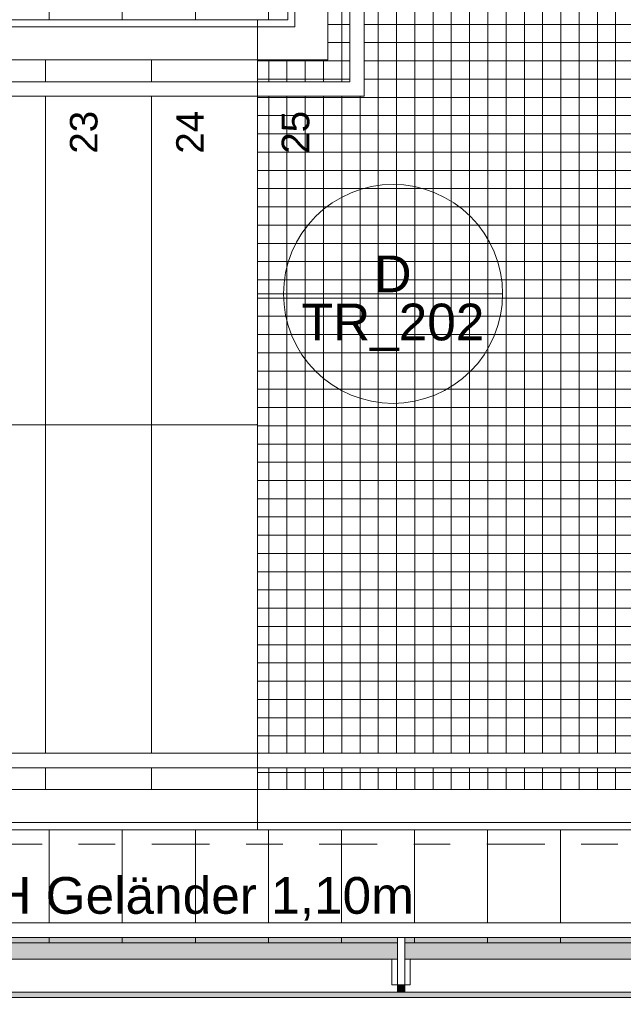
# Model space of a CAD drawing. Header units: metres. Extents: x -180 to 4, y -47 to 4.
# Tile 21 of 256: x -164.43 to -162.78, y -39.89 to -37.19. Entities that reach past the tile are written whole.
import ezdxf

# ---------------------------------------------------------------- set-up
doc = ezdxf.new("R2010")
doc.units = ezdxf.units.M
doc.header["$LTSCALE"] = 0.05
doc.header["$PDMODE"] = 1
doc.header["$PDSIZE"] = -2
for name, pattern in [('9201', [3, 2, -1]), ('Dash Style-1', [1.999894, 0.999947, -0.999947]), ('ISO-02 Strichlinie', [3.81, 3.048, -0.762]), ('Linienart-1', [2.116328, 1.058164, -1.058164]), ('Linienart-34', [4.233, 2.116, -2.117]), ('Linienart-53', [5.291531, 3.175, -1.058062, 0.352704, -0.705764])]:
    doc.linetypes.add(name, pattern=pattern)
for name, color, linetype, lineweight, true_color in [('30 -35 Decken- 2.2 Treppen Außen', 7, 'Continuous', 9, 0x009999), ('30 -36 Dächer- 3 Dachbeläge', 7, 'Continuous', 15, 0x9999ff), ('30 -36 Dächer- 4 Dachbekleidungen', 7, 'Continuous', 9, 0xccccff), ('70 -72 Beschriftung- 1 Beschriftung allgemein', 7, 'Continuous', 9, 0xff6633), ('70 -72 Beschriftung- 7 Detailverweise', 7, 'Continuous', 9, 0x00dd00)]:
    doc.layers.add(name, color=color, linetype=linetype, lineweight=lineweight, true_color=true_color)
for name, color, linetype, lineweight in [('60- 61 allgemeine Ausstattung- 4 Terrassen', 7, 'Continuous', 9), ('70 -71 Achsen- 1 Gebäudeachsen', 7, 'Linienart-53', 18), ('Keine', 7, 'Continuous', 9)]:
    doc.layers.add(name, color=color, linetype=linetype, lineweight=lineweight)
doc.styles.add('Arial', font='arial.ttf')

# ---------------------------------------------------------------- blocks, each defined once
blk = doc.blocks.new('Gruppe-108')
at = {"layer": '70 -72 Beschriftung- 1 Beschriftung allgemein', "insert": (-164.6969, -39.5368), "char_height": 0.100689, "attachment_point": 1, "line_spacing_factor": 0.970891, "style": 'Arial'}
blk.add_mtext('BRH Geländer 1,10m', dxfattribs=at)
blk = doc.blocks.new('Gruppe-183')
at = {"color": 255}
blk.add_wipeout([(-163.3777, -39.762), (-163.3777, -39.832), (-163.3977, -39.832), (-163.3977, -39.762)], dxfattribs=at).dxf.layer = '30 -36 Dächer- 4 Dachbekleidungen'
at = {"layer": '30 -36 Dächer- 3 Dachbeläge', "linetype": 'Continuous', "lineweight": 0, "transparency": 33554687}
blk.add_hatch(color=254, dxfattribs=at).paths.add_polyline_path([(-163.3777, -39.852), (-163.3777, -39.832), (-163.3977, -39.832), (-163.3977, -39.852)])
at = {"layer": '30 -36 Dächer- 3 Dachbeläge', "color": 254, "linetype": 'Continuous', "lineweight": 9, "true_color": 0xccccff, "transparency": 33554687, "flags": 128}
blk.add_lwpolyline([(-163.3777, -39.852), (-163.3777, -39.832), (-163.3977, -39.832), (-163.3977, -39.852)], dxfattribs=at)
at = {"layer": '30 -36 Dächer- 4 Dachbekleidungen', "flags": 128}
for points in [[(-163.4127, -39.762), (-163.4127, -39.832), (-163.3977, -39.832)], [(-163.3777, -39.762), (-163.3777, -39.832), (-163.3977, -39.832), (-163.3977, -39.762)], [(-163.3627, -39.762), (-163.3627, -39.832), (-163.3777, -39.832)]]:
    blk.add_lwpolyline(points, dxfattribs=at)
at = {"color": 255}
blk.add_wipeout([(-163.3777, -39.762), (-163.3777, -39.702), (-163.3977, -39.702), (-163.3977, -39.762)], dxfattribs=at).dxf.layer = '30 -36 Dächer- 4 Dachbekleidungen'
at = {"layer": '30 -36 Dächer- 4 Dachbekleidungen', "flags": 128}
blk.add_lwpolyline([(-163.3777, -39.762), (-163.3777, -39.702), (-163.3977, -39.702), (-163.3977, -39.762)], dxfattribs=at)
blk = doc.blocks.new('Gruppe-198')
at = {"layer": '30 -36 Dächer- 3 Dachbeläge', "linetype": 'Continuous', "lineweight": 0}
blk.add_hatch(color=254, dxfattribs=at).paths.add_polyline_path([(-173.196, -39.702), (-160.641, -39.702), (-160.641, -39.867), (-173.196, -39.867)])
at = {"layer": '60- 61 allgemeine Ausstattung- 4 Terrassen', "linetype": 'Continuous', "lineweight": 9, "transparency": 33554495}
h = blk.add_hatch(dxfattribs=at)
h.set_pattern_fill('Dämmstoff v 2mm SRF-1', style=0, pattern_type=2)
h.set_pattern_definition([(90, (-171.951, -33.59404), (0.2, 0), [])])
h.paths.add_polyline_path([(-171.951, -33.594), (-163.6783, -33.594), (-163.6783, -37.187), (-171.951, -37.187)])
h = blk.add_hatch(dxfattribs=at)
h.set_pattern_fill('Dämmstoff v 2mm SRF-1', style=0, pattern_type=2)
h.set_pattern_definition([(90, (-171.951, -33.59404), (0.2, 0), [])])
h.paths.add_polyline_path([(-171.951, -39.407), (-171.951, -39.717), (-160.818, -39.717), (-160.818, -39.407), (-163.6783, -39.407), (-163.6783, -39.407)])
at = {"layer": '30 -36 Dächer- 3 Dachbeläge', "flags": 128}
blk.add_lwpolyline([(-173.196, -39.702), (-160.641, -39.702), (-160.641, -39.867), (-173.196, -39.867)], close=True, dxfattribs=at)
at = {"layer": '60- 61 allgemeine Ausstattung- 4 Terrassen', "linetype": 'Linienart-34', "lineweight": 9, "flags": 128}
blk.add_lwpolyline([(-163.6783, -31.2834), (-163.6783, -37.187), (-163.781, -37.187), (-163.781, -39.407), (-163.491, -39.407), (-160.818, -39.407)], dxfattribs=at)
at = {"layer": '60- 61 allgemeine Ausstattung- 4 Terrassen', "color": 252, "linetype": 'Continuous', "lineweight": 9, "true_color": 0x888888, "transparency": 33554687, "flags": 128}
for points in [[(-171.951, -33.594), (-163.6783, -33.594), (-163.6783, -37.187), (-171.951, -37.187)], [(-171.951, -39.407), (-171.951, -39.717), (-160.818, -39.717), (-160.818, -39.407), (-163.6783, -39.407), (-163.6783, -39.407)]]:
    blk.add_lwpolyline(points, close=True, dxfattribs=at)
at = {"layer": '70 -72 Beschriftung- 7 Detailverweise', "transparency": 33554687}
for q in [(-164.399, -37.9385), (-163.4096, -37.9385)]:
    blk.add_line((-164.0446, -37.9385), q, dxfattribs=at)
at = {"layer": '70 -72 Beschriftung- 7 Detailverweise'}
blk.add_line((-163.1096, -37.9385), (-163.7096, -37.9385), dxfattribs=at)
at = {"layer": '70 -72 Beschriftung- 7 Detailverweise', "flags": 128}
blk.add_lwpolyline([(-163.1096, -37.9385), (-163.111, -37.9679), (-163.1153, -37.9971), (-163.1225, -38.0256), (-163.1324, -38.0533), (-163.145, -38.08), (-163.1601, -38.1052), (-163.1777, -38.1289), (-163.1974, -38.1507), (-163.2193, -38.1704), (-163.2429, -38.188), (-163.2682, -38.2031), (-163.2948, -38.2157), (-163.3225, -38.2256), (-163.3511, -38.2328), (-163.3802, -38.2371), (-163.4096, -38.2385), (-163.439, -38.2371), (-163.4681, -38.2328), (-163.4967, -38.2256), (-163.5244, -38.2157), (-163.551, -38.2031), (-163.5762, -38.188), (-163.5999, -38.1704), (-163.6217, -38.1507), (-163.6415, -38.1289), (-163.659, -38.1052), (-163.6742, -38.08), (-163.6867, -38.0533), (-163.6967, -38.0256), (-163.7038, -37.9971), (-163.7081, -37.9679), (-163.7096, -37.9385), (-163.7081, -37.9091), (-163.7038, -37.88), (-163.6967, -37.8515), (-163.6867, -37.8237), (-163.6742, -37.7971), (-163.659, -37.7719), (-163.6415, -37.7482), (-163.6217, -37.7264), (-163.5999, -37.7066), (-163.5762, -37.6891), (-163.551, -37.674), (-163.5244, -37.6614), (-163.4967, -37.6515), (-163.4681, -37.6443), (-163.439, -37.64), (-163.4096, -37.6385), (-163.3802, -37.64), (-163.3511, -37.6443), (-163.3225, -37.6515), (-163.2948, -37.6614), (-163.2682, -37.674), (-163.2429, -37.6891), (-163.2193, -37.7066), (-163.1974, -37.7264), (-163.1777, -37.7482), (-163.1601, -37.7719), (-163.145, -37.7971), (-163.1324, -37.8237), (-163.1225, -37.8515), (-163.1153, -37.88), (-163.111, -37.9091)], close=True, dxfattribs=at)
at = {"layer": '70 -72 Beschriftung- 7 Detailverweise'}
blk.add_point((-163.4096, -37.9385), dxfattribs=at)
at = {"layer": '70 -72 Beschriftung- 7 Detailverweise', "line_spacing_factor": 0.96878, "style": 'Arial'}
for s, insert, char_height, attachment_point in [('D', (-163.4096, -37.934), 0.1007, 8), ('TR_202', (-163.4096, -37.9652), 0.10069, 2)]:
    blk.add_mtext(s, dxfattribs=dict(at, insert=insert, char_height=char_height, attachment_point=attachment_point))
at = {"color": 255}
blk.add_wipeout([(-173.236, -40.347), (-172.846, -40.347), (-172.846, -40.307), (-173.196, -40.307), (-173.196, -39.702), (-160.641, -39.702), (-160.641, -39.662), (-173.236, -39.662)], dxfattribs=at).dxf.layer = '30 -36 Dächer- 4 Dachbekleidungen'
at = {"layer": '30 -36 Dächer- 4 Dachbekleidungen', "flags": 128}
blk.add_lwpolyline([(-173.236, -40.347), (-172.846, -40.347), (-172.846, -40.307), (-173.196, -40.307), (-173.196, -39.702), (-160.641, -39.702), (-160.641, -39.662), (-173.236, -39.662)], close=True, dxfattribs=at)
at = {"layer": '70 -72 Beschriftung- 1 Beschriftung allgemein', "color": 7}
blk.add_blockref('Gruppe-108', (0, 0), dxfattribs=at)
at = {"color": 255}
blk.add_wipeout([(-173.136, -40.247), (-172.846, -40.247), (-172.846, -40.157), (-173.046, -40.157), (-173.046, -39.852), (-160.641, -39.852), (-160.641, -39.762), (-173.136, -39.762)], dxfattribs=at).dxf.layer = '30 -36 Dächer- 4 Dachbekleidungen'
at = {"layer": '30 -36 Dächer- 4 Dachbekleidungen', "flags": 128}
blk.add_lwpolyline([(-173.136, -40.247), (-172.846, -40.247), (-172.846, -40.157), (-173.046, -40.157), (-173.046, -39.852), (-160.641, -39.852), (-160.641, -39.762), (-173.136, -39.762)], close=True, dxfattribs=at)
at = {"layer": '70 -72 Beschriftung- 1 Beschriftung allgemein', "color": 7}
blk.add_blockref('Gruppe-183', (0, 0), dxfattribs=at)
blk = doc.blocks.new('Gruppe-1384')
at = {"layer": '60- 61 allgemeine Ausstattung- 4 Terrassen', "linetype": 'Continuous', "lineweight": 9, "transparency": 33554534}
h = blk.add_hatch(dxfattribs=at)
h.set_pattern_fill('Betonfertigteil  SRF', color=252, style=0, pattern_type=2)
h.set_pattern_definition([(0, (0, 0), (3e-18, 0.05), []), (90, (0, 0), (0.05, 0), [])])
h.paths.add_polyline_path([(-163.78099996, -37.29704198), (-163.78099996, -39.29704198), (-160.98799996, -39.29704198), (-160.98799996, -31.45704198), (-163.52826764, -31.45704198), (-163.52826764, -31.61704198), (-163.58826764, -31.61704198), (-163.58826764, -37.29704198)])
at = {"layer": '60- 61 allgemeine Ausstattung- 4 Terrassen', "color": 252, "linetype": 'Continuous', "true_color": 0x888888, "flags": 128}
blk.add_lwpolyline([(-163.78099996, -37.29704198), (-163.78099996, -39.29704198), (-160.98799996, -39.29704198), (-160.98799996, -31.45704198), (-163.52826764, -31.45704198), (-163.52826764, -31.61704198), (-163.58826764, -31.61704198), (-163.58826764, -37.29704198)], close=True, dxfattribs=at)
at = {"color": 255, "linetype": 'Continuous', "transparency": 33554687}
blk.add_wipeout([(-163.78099996, -37.18704198), (-163.78099996, -37.20704198), (-163.67826764, -37.20704198), (-163.67826764, -31.61704198), (-163.69799996, -31.61704198), (-163.69799996, -37.18704198)], dxfattribs=at).dxf.layer = '60- 61 allgemeine Ausstattung- 4 Terrassen'
at = {"layer": '60- 61 allgemeine Ausstattung- 4 Terrassen', "color": 252, "linetype": 'Continuous', "true_color": 0x888888, "flags": 128}
blk.add_lwpolyline([(-163.78099996, -37.18704198), (-163.78099996, -37.20704198), (-163.67826764, -37.20704198), (-163.67826764, -31.61704198), (-163.69799996, -31.61704198), (-163.69799996, -37.18704198)], close=True, dxfattribs=at)
at = {"color": 255, "linetype": 'Continuous', "transparency": 33554687}
blk.add_wipeout([(-163.78099996, -39.38704198), (-160.89799996, -39.38704198), (-160.89799996, -31.61704198), (-160.87799996, -31.61704198), (-160.87799996, -39.40704198), (-163.78099996, -39.40704198)], dxfattribs=at).dxf.layer = '60- 61 allgemeine Ausstattung- 4 Terrassen'
at = {"layer": '60- 61 allgemeine Ausstattung- 4 Terrassen', "color": 252, "linetype": 'Continuous', "true_color": 0x888888, "flags": 128}
blk.add_lwpolyline([(-163.78099996, -39.38704198), (-160.89799996, -39.38704198), (-160.89799996, -31.61704198), (-160.87799996, -31.61704198), (-160.87799996, -39.40704198), (-163.78099996, -39.40704198)], close=True, dxfattribs=at)
at = {"color": 255, "linetype": 'Continuous', "transparency": 33554687}
blk.add_wipeout([(-161.04799996, -31.41204198), (-161.08799996, -31.41204198), (-161.08799996, -39.19704198), (-163.78099996, -39.19704198), (-163.78099996, -39.23704198), (-161.04799996, -39.23704198)], dxfattribs=at).dxf.layer = '60- 61 allgemeine Ausstattung- 4 Terrassen'
at = {"layer": '60- 61 allgemeine Ausstattung- 4 Terrassen', "color": 252, "linetype": 'Continuous', "true_color": 0x888888, "flags": 128}
blk.add_lwpolyline([(-161.04799996, -31.41204198), (-161.08799996, -31.41204198), (-161.08799996, -39.19704198), (-163.78099996, -39.19704198), (-163.78099996, -39.23704198), (-161.04799996, -39.23704198)], close=True, dxfattribs=at)
at = {"color": 255, "linetype": 'Continuous', "transparency": 33554687}
blk.add_wipeout([(-163.52826764, -31.41204198), (-163.48826764, -31.41204198), (-163.48826764, -37.39704198), (-163.78099996, -37.39704198), (-163.78099996, -37.35704198), (-163.52826764, -37.35704198)], dxfattribs=at).dxf.layer = '60- 61 allgemeine Ausstattung- 4 Terrassen'
at = {"layer": '60- 61 allgemeine Ausstattung- 4 Terrassen', "color": 252, "linetype": 'Continuous', "true_color": 0x888888, "flags": 128}
blk.add_lwpolyline([(-163.52826764, -31.41204198), (-163.48826764, -31.41204198), (-163.48826764, -37.39704198), (-163.78099996, -37.39704198), (-163.78099996, -37.35704198), (-163.52826764, -37.35704198)], close=True, dxfattribs=at)
blk = doc.blocks.new('Gruppe-1854')
at = {"color": 255, "lineweight": 5}
blk.add_wipeout([(-164.651, -39.297), (-164.361, -39.297), (-164.361, -37.297), (-164.651, -37.297)], dxfattribs=at).dxf.layer = '30 -35 Decken- 2.2 Treppen Außen'
blk.add_wipeout([(-164.361, -39.297), (-164.071, -39.297), (-164.071, -37.297), (-164.361, -37.297)], dxfattribs=at).dxf.layer = '30 -35 Decken- 2.2 Treppen Außen'
blk.add_wipeout([(-164.071, -39.297), (-163.781, -39.297), (-163.781, -37.297), (-164.071, -37.297)], dxfattribs=at).dxf.layer = '30 -35 Decken- 2.2 Treppen Außen'
blk = doc.blocks.new('Gruppe-1857')
at = {"layer": '30 -35 Decken- 2.2 Treppen Außen'}
for p, q in [((-163.781, -39.407), (-163.781, -37.187)), ((-164.361, -39.297), (-164.361, -37.297)), ((-164.071, -39.297), (-164.071, -37.297))]:
    blk.add_line(p, q, dxfattribs=at)
at = {"layer": '30 -35 Decken- 2.2 Treppen Außen', "flags": 128}
for points in [[(-164.651, -37.297), (-164.361, -37.297)], [(-164.361, -37.297), (-164.071, -37.297)], [(-164.071, -37.297), (-163.781, -37.297)], [(-164.651, -39.297), (-164.361, -39.297)], [(-164.361, -39.297), (-164.071, -39.297)], [(-164.071, -39.297), (-163.781, -39.297)]]:
    blk.add_lwpolyline(points, dxfattribs=at)
blk = doc.blocks.new('Gruppe-1858')
at = {"layer": '30 -35 Decken- 2.2 Treppen Außen', "linetype": 'Continuous', "lineweight": 0, "true_color": 0x009999}
blk.add_hatch(color=134, dxfattribs=at).paths.add_polyline_path([(-163.784, -38.2962), (-163.781, -38.297), (-163.784, -38.2978)])
at = {"layer": '30 -35 Decken- 2.2 Treppen Außen', "flags": 128}
blk.add_lwpolyline([(-171.951, -38.297), (-163.781, -38.297)], dxfattribs=at)
at = {"layer": '30 -35 Decken- 2.2 Treppen Außen', "color": 134, "lineweight": 5, "true_color": 0x009999, "flags": 128}
blk.add_lwpolyline([(-163.784, -38.2962), (-163.781, -38.297), (-163.784, -38.2978)], close=True, dxfattribs=at)
blk = doc.blocks.new('Gruppe-1859')
at = {"color": 255}
for points in [[(-163.781, -37.187), (-171.951, -37.187), (-171.951, -37.297), (-163.781, -37.297)], [(-163.781, -39.297), (-171.951, -39.297), (-171.951, -39.407), (-163.781, -39.407)]]:
    blk.add_wipeout(points, dxfattribs=at).dxf.layer = '30 -35 Decken- 2.2 Treppen Außen'
at = {"layer": '30 -35 Decken- 2.2 Treppen Außen', "flags": 128}
for points in [[(-163.781, -37.187), (-171.951, -37.187), (-171.951, -37.297), (-163.781, -37.297)], [(-163.781, -39.297), (-171.951, -39.297), (-171.951, -39.407), (-163.781, -39.407)]]:
    blk.add_lwpolyline(points, close=True, dxfattribs=at)
blk = doc.blocks.new('Gruppe-1860')
at = {"color": 255}
blk.add_wipeout([(-171.951, -37.397), (-163.781, -37.397), (-163.781, -37.357), (-171.951, -37.357)], dxfattribs=at).dxf.layer = '30 -35 Decken- 2.2 Treppen Außen'
at = {"layer": '30 -35 Decken- 2.2 Treppen Außen', "flags": 128}
blk.add_lwpolyline([(-171.951, -37.397), (-163.781, -37.397), (-163.781, -37.357), (-171.951, -37.357)], close=True, dxfattribs=at)
blk = doc.blocks.new('Gruppe-1861')
at = {"color": 255}
blk.add_wipeout([(-171.951, -37.297), (-163.781, -37.297), (-163.781, -37.207), (-171.951, -37.207)], dxfattribs=at).dxf.layer = '30 -35 Decken- 2.2 Treppen Außen'
at = {"layer": '30 -35 Decken- 2.2 Treppen Außen', "flags": 128}
blk.add_lwpolyline([(-171.951, -37.297), (-163.781, -37.297), (-163.781, -37.207), (-171.951, -37.207)], close=True, dxfattribs=at)
blk = doc.blocks.new('Gruppe-1862')
at = {"color": 255}
blk.add_wipeout([(-171.951, -39.197), (-163.781, -39.197), (-163.781, -39.237), (-171.951, -39.237)], dxfattribs=at).dxf.layer = '30 -35 Decken- 2.2 Treppen Außen'
at = {"layer": '30 -35 Decken- 2.2 Treppen Außen', "flags": 128}
blk.add_lwpolyline([(-171.951, -39.197), (-163.781, -39.197), (-163.781, -39.237), (-171.951, -39.237)], close=True, dxfattribs=at)
blk = doc.blocks.new('Gruppe-1863')
at = {"color": 255}
blk.add_wipeout([(-171.951, -39.297), (-163.781, -39.297), (-163.781, -39.387), (-171.951, -39.387)], dxfattribs=at).dxf.layer = '30 -35 Decken- 2.2 Treppen Außen'
at = {"layer": '30 -35 Decken- 2.2 Treppen Außen', "flags": 128}
blk.add_lwpolyline([(-171.951, -39.297), (-163.781, -39.297), (-163.781, -39.387), (-171.951, -39.387)], close=True, dxfattribs=at)
blk = doc.blocks.new('Gruppe-1866')
at = {"layer": '30 -35 Decken- 2.2 Treppen Außen', "char_height": 0.07552, "attachment_point": 9, "rotation": 90.001, "line_spacing_factor": 0.973705, "style": 'Arial'}
for s, insert in [('23', (-164.2178, -37.437)), ('24', (-163.9278, -37.437)), ('25', (-163.6378, -37.437))]:
    blk.add_mtext(s, dxfattribs=dict(at, insert=insert))
blk = doc.blocks.new('Gruppe-1867')
at = {"layer": '30 -35 Decken- 2.2 Treppen Außen'}
blk.add_blockref('Gruppe-1854', (0, 0), dxfattribs=at)
for name in ['Gruppe-1857', 'Gruppe-1858']:
    blk.add_blockref(name, (0, 0), dxfattribs=at)
blk.add_blockref('Gruppe-1859', (0, 0), dxfattribs=at)
for name in ['Gruppe-1861', 'Gruppe-1860', 'Gruppe-1866', 'Gruppe-1862', 'Gruppe-1863']:
    blk.add_blockref(name, (0, 0), dxfattribs=at)
blk = doc.blocks.new('Gruppe-1868')
at = {"layer": '30 -35 Decken- 2.2 Treppen Außen', "color": 7, "transparency": 33554687}
blk.add_blockref('Gruppe-1867', (0, 0), dxfattribs=at)
blk = doc.blocks.new('Gruppe-1869')
at = {"layer": '30 -35 Decken- 2.2 Treppen Außen', "color": 7, "transparency": 33554687}
blk.add_blockref('Gruppe-1868', (0, 0), dxfattribs=at)
at = {"layer": '30 -35 Decken- 2.2 Treppen Außen', "color": 0, "flags": 1}
for tag in ['IFC_UUID', 'instanceID']:
    blk.add_attdef(tag, (-171.951, -39.407), '', height=0.00018, dxfattribs=at)
blk = doc.blocks.new('_Dach_2D (2D)')
at = {"layer": '70 -72 Beschriftung- 1 Beschriftung allgemein', "color": 7}
blk.add_blockref('Gruppe-198', (0, 0), dxfattribs=at)
at = {"layer": '60- 61 allgemeine Ausstattung- 4 Terrassen', "color": 7}
blk.add_blockref('Gruppe-1384', (0, 0), dxfattribs=at)
at = {"layer": '30 -35 Decken- 2.2 Treppen Außen', "transparency": 33554687}
blk.add_blockref('Gruppe-1869', (0, 0), dxfattribs=at)
blk = doc.blocks.new('_Achsen (3D)')
at = {"layer": '70 -71 Achsen- 1 Gebäudeachsen', "transparency": 33554687}
blk.add_line((-179.668, -39.447), (3.826, -39.447), dxfattribs=at)
blk = doc.blocks.new('Gruppe-2260')
at = {"color": 255, "linetype": '9201', "lineweight": 5, "transparency": 33554508}
blk.add_wipeout([(-164.651, -39.297), (-164.361, -39.297), (-164.361, -37.297), (-164.651, -37.297)], dxfattribs=at).dxf.layer = '30 -35 Decken- 2.2 Treppen Außen'
blk.add_wipeout([(-164.361, -39.297), (-164.071, -39.297), (-164.071, -37.297), (-164.361, -37.297)], dxfattribs=at).dxf.layer = '30 -35 Decken- 2.2 Treppen Außen'
blk.add_wipeout([(-164.071, -39.297), (-163.781, -39.297), (-163.781, -37.297), (-164.071, -37.297)], dxfattribs=at).dxf.layer = '30 -35 Decken- 2.2 Treppen Außen'
blk = doc.blocks.new('Gruppe-2264')
at = {"layer": '30 -35 Decken- 2.2 Treppen Außen', "linetype": '9201', "lineweight": 9, "transparency": 33554508}
for p, q in [((-163.781, -39.407), (-163.781, -37.187)), ((-164.361, -39.297), (-164.361, -37.297)), ((-164.071, -39.297), (-164.071, -37.297))]:
    blk.add_line(p, q, dxfattribs=at)
at = {"layer": '30 -35 Decken- 2.2 Treppen Außen', "linetype": '9201', "lineweight": 9, "transparency": 33554508, "flags": 128}
for points in [[(-164.651, -37.297), (-164.361, -37.297)], [(-164.361, -37.297), (-164.071, -37.297)], [(-164.071, -37.297), (-163.781, -37.297)], [(-164.651, -39.297), (-164.361, -39.297)], [(-164.361, -39.297), (-164.071, -39.297)], [(-164.071, -39.297), (-163.781, -39.297)]]:
    blk.add_lwpolyline(points, dxfattribs=at)
blk = doc.blocks.new('Gruppe-2267')
at = {"layer": '30 -35 Decken- 2.2 Treppen Außen', "linetype": 'ISO-02 Strichlinie', "lineweight": 9, "transparency": 33554508, "flags": 128}
blk.add_lwpolyline([(-170.356, -38.297), (-163.781, -38.297)], dxfattribs=at)
blk = doc.blocks.new('Gruppe-2269')
at = {"layer": '30 -35 Decken- 2.2 Treppen Außen', "linetype": 'Dash Style-1', "lineweight": 9, "transparency": 33554508, "flags": 128}
for points in [[(-170.1434, -37.297), (-163.781, -37.297), (-163.781, -37.187), (-170.1201, -37.187)], [(-170.5919, -39.407), (-163.781, -39.407), (-163.781, -39.297), (-170.5686, -39.297)]]:
    blk.add_lwpolyline(points, dxfattribs=at)
blk = doc.blocks.new('Gruppe-2271')
at = {"layer": '30 -35 Decken- 2.2 Treppen Außen', "linetype": 'Linienart-1', "flags": 128}
blk.add_lwpolyline([(-170.1562, -37.357), (-163.781, -37.357), (-163.781, -37.397), (-170.1647, -37.397)], dxfattribs=at)
blk = doc.blocks.new('Gruppe-2273')
at = {"layer": '30 -35 Decken- 2.2 Treppen Außen', "linetype": 'Linienart-1', "flags": 128}
blk.add_lwpolyline([(-170.1243, -37.207), (-163.781, -37.207), (-163.781, -37.297), (-170.1434, -37.297)], dxfattribs=at)
blk = doc.blocks.new('Gruppe-2275')
at = {"layer": '30 -35 Decken- 2.2 Treppen Außen', "linetype": 'Linienart-1', "flags": 128}
blk.add_lwpolyline([(-170.5558, -39.237), (-163.781, -39.237), (-163.781, -39.197), (-170.5473, -39.197)], dxfattribs=at)
blk = doc.blocks.new('Gruppe-2277')
at = {"layer": '30 -35 Decken- 2.2 Treppen Außen', "linetype": 'Linienart-1', "flags": 128}
blk.add_lwpolyline([(-170.5877, -39.387), (-163.781, -39.387), (-163.781, -39.297), (-170.5686, -39.297)], dxfattribs=at)
blk = doc.blocks.new('Gruppe-2283')
at = {"layer": '30 -35 Decken- 2.2 Treppen Außen', "char_height": 0.07552, "attachment_point": 9, "rotation": 90.001, "line_spacing_factor": 0.973705, "style": 'Arial'}
for s, insert in [('23', (-164.2178, -37.437)), ('24', (-163.9278, -37.437)), ('25', (-163.6378, -37.437))]:
    blk.add_mtext(s, dxfattribs=dict(at, insert=insert))
blk = doc.blocks.new('Gruppe-2284')
at = {"layer": '30 -35 Decken- 2.2 Treppen Außen', "transparency": 33554508}
blk.add_blockref('Gruppe-2260', (0, 0), dxfattribs=at)
for name in ['Gruppe-2269', 'Gruppe-2264', 'Gruppe-2267']:
    blk.add_blockref(name, (0, 0), dxfattribs=at)
at = {"layer": '30 -35 Decken- 2.2 Treppen Außen'}
for name in ['Gruppe-2273', 'Gruppe-2271', 'Gruppe-2283', 'Gruppe-2275', 'Gruppe-2277']:
    blk.add_blockref(name, (0, 0), dxfattribs=at)
blk = doc.blocks.new('Gruppe-2285')
at = {"layer": '30 -35 Decken- 2.2 Treppen Außen', "color": 7, "transparency": 33554687}
blk.add_blockref('Gruppe-2284', (0, 0), dxfattribs=at)
blk = doc.blocks.new('Gruppe-2286')
at = {"layer": '30 -35 Decken- 2.2 Treppen Außen', "color": 7, "transparency": 33554687}
blk.add_blockref('Gruppe-2285', (0, 0), dxfattribs=at)
at = {"layer": '30 -35 Decken- 2.2 Treppen Außen', "color": 0, "flags": 1}
for tag in ['prm0_value', 'prm1_value', 'prm2_value', 'prm3_value', 'prm4_value', 'prm5_value', 'prm6_value', 'prm7_value', 'prm8_value', 'IFC_UUID', 'instanceID', 'prm0_name', 'prm0_type', 'prm1_name', 'prm1_type', 'prm2_name', 'prm2_type', 'prm3_name', 'prm3_type', 'prm4_name', 'prm4_type', 'prm5_name', 'prm5_type', 'prm6_name', 'prm6_type', 'prm7_name', 'prm7_type', 'prm8_name', 'prm8_type']:
    blk.add_attdef(tag, (-171.951, -39.407), '', height=0.00018, dxfattribs=at)
blk = doc.blocks.new('_01-OG1_Tragwerk (2D)')
at = {"layer": '30 -35 Decken- 2.2 Treppen Außen', "transparency": 33554687}
blk.add_blockref('Gruppe-2286', (0, 0), dxfattribs=at)
blk = doc.blocks.new('Gruppe-2467')
at = {"color": 255, "lineweight": 5}
blk.add_wipeout([(-164.651, -39.297), (-164.361, -39.297), (-164.361, -37.297), (-164.651, -37.297)], dxfattribs=at).dxf.layer = '30 -35 Decken- 2.2 Treppen Außen'
blk.add_wipeout([(-164.361, -39.297), (-164.071, -39.297), (-164.071, -37.297), (-164.361, -37.297)], dxfattribs=at).dxf.layer = '30 -35 Decken- 2.2 Treppen Außen'
blk.add_wipeout([(-164.071, -39.297), (-163.781, -39.297), (-163.781, -37.297), (-164.071, -37.297)], dxfattribs=at).dxf.layer = '30 -35 Decken- 2.2 Treppen Außen'
blk = doc.blocks.new('Gruppe-2470')
at = {"layer": '30 -35 Decken- 2.2 Treppen Außen'}
for p, q in [((-163.781, -39.407), (-163.781, -37.187)), ((-164.361, -39.297), (-164.361, -37.297)), ((-164.071, -39.297), (-164.071, -37.297))]:
    blk.add_line(p, q, dxfattribs=at)
at = {"layer": '30 -35 Decken- 2.2 Treppen Außen', "flags": 128}
for points in [[(-164.651, -37.297), (-164.361, -37.297)], [(-164.361, -37.297), (-164.071, -37.297)], [(-164.071, -37.297), (-163.781, -37.297)], [(-164.651, -39.297), (-164.361, -39.297)], [(-164.361, -39.297), (-164.071, -39.297)], [(-164.071, -39.297), (-163.781, -39.297)]]:
    blk.add_lwpolyline(points, dxfattribs=at)
blk = doc.blocks.new('Gruppe-2471')
at = {"layer": '30 -35 Decken- 2.2 Treppen Außen', "linetype": 'Continuous', "lineweight": 0, "true_color": 0x009999}
blk.add_hatch(color=134, dxfattribs=at).paths.add_polyline_path([(-163.784, -38.2962), (-163.781, -38.297), (-163.784, -38.2978)])
at = {"layer": '30 -35 Decken- 2.2 Treppen Außen', "flags": 128}
blk.add_lwpolyline([(-171.951, -38.297), (-163.781, -38.297)], dxfattribs=at)
at = {"layer": '30 -35 Decken- 2.2 Treppen Außen', "color": 134, "lineweight": 5, "true_color": 0x009999, "flags": 128}
blk.add_lwpolyline([(-163.784, -38.2962), (-163.781, -38.297), (-163.784, -38.2978)], close=True, dxfattribs=at)
blk = doc.blocks.new('Gruppe-2472')
at = {"color": 255}
for points in [[(-163.781, -37.187), (-171.951, -37.187), (-171.951, -37.297), (-163.781, -37.297)], [(-163.781, -39.297), (-171.951, -39.297), (-171.951, -39.407), (-163.781, -39.407)]]:
    blk.add_wipeout(points, dxfattribs=at).dxf.layer = '30 -35 Decken- 2.2 Treppen Außen'
at = {"layer": '30 -35 Decken- 2.2 Treppen Außen', "flags": 128}
for points in [[(-163.781, -37.187), (-171.951, -37.187), (-171.951, -37.297), (-163.781, -37.297)], [(-163.781, -39.297), (-171.951, -39.297), (-171.951, -39.407), (-163.781, -39.407)]]:
    blk.add_lwpolyline(points, close=True, dxfattribs=at)
blk = doc.blocks.new('Gruppe-2473')
at = {"color": 255}
blk.add_wipeout([(-171.951, -37.397), (-163.781, -37.397), (-163.781, -37.357), (-171.951, -37.357)], dxfattribs=at).dxf.layer = '30 -35 Decken- 2.2 Treppen Außen'
at = {"layer": '30 -35 Decken- 2.2 Treppen Außen', "flags": 128}
blk.add_lwpolyline([(-171.951, -37.397), (-163.781, -37.397), (-163.781, -37.357), (-171.951, -37.357)], close=True, dxfattribs=at)
blk = doc.blocks.new('Gruppe-2474')
at = {"color": 255}
blk.add_wipeout([(-171.951, -37.297), (-163.781, -37.297), (-163.781, -37.207), (-171.951, -37.207)], dxfattribs=at).dxf.layer = '30 -35 Decken- 2.2 Treppen Außen'
at = {"layer": '30 -35 Decken- 2.2 Treppen Außen', "flags": 128}
blk.add_lwpolyline([(-171.951, -37.297), (-163.781, -37.297), (-163.781, -37.207), (-171.951, -37.207)], close=True, dxfattribs=at)
blk = doc.blocks.new('Gruppe-2475')
at = {"color": 255}
blk.add_wipeout([(-171.951, -39.197), (-163.781, -39.197), (-163.781, -39.237), (-171.951, -39.237)], dxfattribs=at).dxf.layer = '30 -35 Decken- 2.2 Treppen Außen'
at = {"layer": '30 -35 Decken- 2.2 Treppen Außen', "flags": 128}
blk.add_lwpolyline([(-171.951, -39.197), (-163.781, -39.197), (-163.781, -39.237), (-171.951, -39.237)], close=True, dxfattribs=at)
blk = doc.blocks.new('Gruppe-2476')
at = {"color": 255}
blk.add_wipeout([(-171.951, -39.297), (-163.781, -39.297), (-163.781, -39.387), (-171.951, -39.387)], dxfattribs=at).dxf.layer = '30 -35 Decken- 2.2 Treppen Außen'
at = {"layer": '30 -35 Decken- 2.2 Treppen Außen', "flags": 128}
blk.add_lwpolyline([(-171.951, -39.297), (-163.781, -39.297), (-163.781, -39.387), (-171.951, -39.387)], close=True, dxfattribs=at)
blk = doc.blocks.new('Gruppe-2479')
at = {"layer": '30 -35 Decken- 2.2 Treppen Außen', "char_height": 0.07552, "attachment_point": 9, "rotation": 90.001, "line_spacing_factor": 0.973705, "style": 'Arial'}
for s, insert in [('23', (-164.2178, -37.437)), ('24', (-163.9278, -37.437)), ('25', (-163.6378, -37.437))]:
    blk.add_mtext(s, dxfattribs=dict(at, insert=insert))
blk = doc.blocks.new('Gruppe-2480')
at = {"layer": '30 -35 Decken- 2.2 Treppen Außen'}
blk.add_blockref('Gruppe-2467', (0, 0), dxfattribs=at)
for name in ['Gruppe-2470', 'Gruppe-2471']:
    blk.add_blockref(name, (0, 0), dxfattribs=at)
blk.add_blockref('Gruppe-2472', (0, 0), dxfattribs=at)
for name in ['Gruppe-2474', 'Gruppe-2473', 'Gruppe-2479', 'Gruppe-2475', 'Gruppe-2476']:
    blk.add_blockref(name, (0, 0), dxfattribs=at)
blk = doc.blocks.new('Gruppe-2481')
at = {"layer": '30 -35 Decken- 2.2 Treppen Außen', "color": 7, "transparency": 33554687}
blk.add_blockref('Gruppe-2480', (0, 0), dxfattribs=at)
blk = doc.blocks.new('Gruppe-2482')
at = {"layer": '30 -35 Decken- 2.2 Treppen Außen', "color": 7, "transparency": 33554687}
blk.add_blockref('Gruppe-2481', (0, 0), dxfattribs=at)
at = {"layer": '30 -35 Decken- 2.2 Treppen Außen', "color": 0, "flags": 1}
for tag in ['IFC_UUID', 'instanceID']:
    blk.add_attdef(tag, (-171.951, -39.407), '', height=0.00018, dxfattribs=at)
blk = doc.blocks.new('_02-OG2_Tragwerk (2D)')
at = {"layer": '30 -35 Decken- 2.2 Treppen Außen', "transparency": 33554687}
blk.add_blockref('Gruppe-2482', (0, 0), dxfattribs=at)

msp = doc.modelspace()

# ---------------------------------------------------------------- block references
at = {"layer": 'Keine', "color": 1}
msp.add_blockref('_Dach_2D (2D)', (0, 0), dxfattribs=at)

# ---------------------------------------------------------------- next in the draw order: block references
msp.add_blockref('_Achsen (3D)', (0, 0), dxfattribs=at)

# ---------------------------------------------------------------- next in the draw order: block references
at = {"layer": '70 -72 Beschriftung- 7 Detailverweise', "color": 1}
msp.add_blockref('_01-OG1_Tragwerk (2D)', (0, 0), dxfattribs=at)

# ---------------------------------------------------------------- next in the draw order: block references
msp.add_blockref('_02-OG2_Tragwerk (2D)', (0, 0), dxfattribs=at)

doc.saveas('drawing.dxf')
